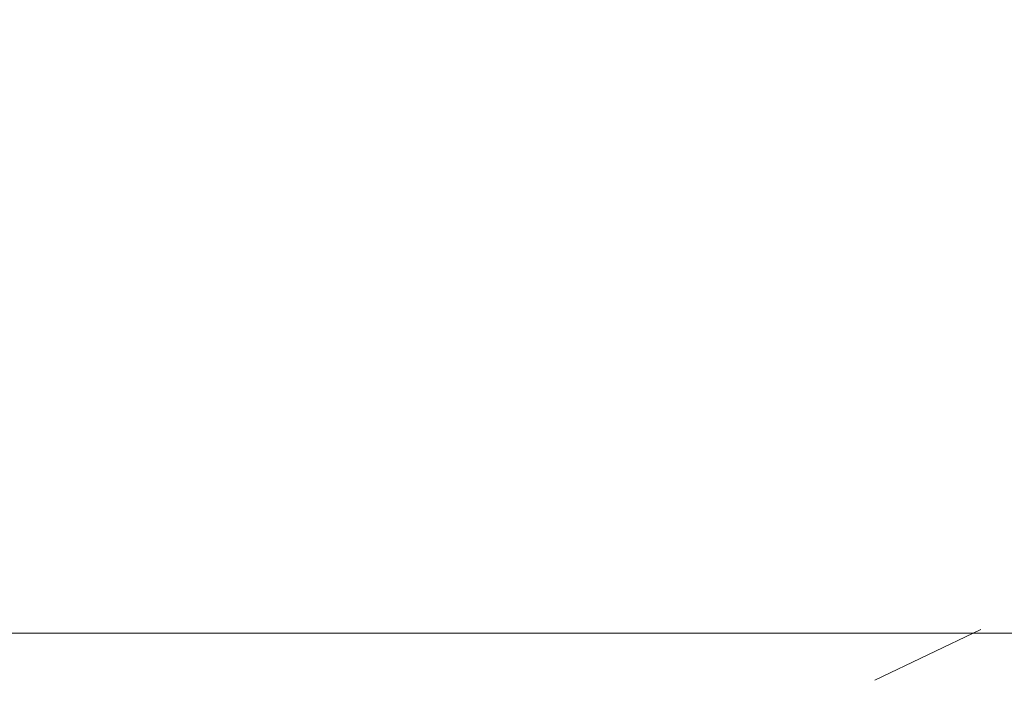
# Model space of a CAD drawing. Header units: millimetres. Extents: x -6861 to -4784, y 84 to 6892.
# Tile 152 of 200: x -5049.602 to -5048.721, y 351.452 to 352.049. Entities that reach past the tile are written whole.
import ezdxf

# ---------------------------------------------------------------- set-up
doc = ezdxf.new("R2010")
doc.units = ezdxf.units.MM
doc.layers.add('A-DETL-GENF', color=7, linetype='Continuous', lineweight=9)
doc.layers.add('E-LITE-EQPM', color=7, linetype='Continuous', lineweight=20)

# ---------------------------------------------------------------- blocks, each defined once
blk = doc.blocks.new('01 PODIUM EMPOTRADO CON MARCO 3_glb - PODIUM EMPOTRADO CON MARCO 3_dwg_NS-2254 ÍßÁ_1_5Ð_$$_É_îAÔO-V9-Lateral_PDF')
at = {"lineweight": 9}
blk.add_line((-3236.13944, 351.45802), (-3236.04449, 351.50333), dxfattribs=at)
blk = doc.blocks.new('01 PODIUM EMPOTRADO CON MARCO 3_glb - UNO  WHITE_GOLD DOWNLIGHT EMPOTRABLE-659121-Lateral_PDF')
blk.add_blockref('01 PODIUM EMPOTRADO CON MARCO 3_glb - PODIUM EMPOTRADO CON MARCO 3_dwg_NS-2254 ÍßÁ_1_5Ð_$$_É_îAÔO-V9-Lateral_PDF', (0, 0))

msp = doc.modelspace()

# ---------------------------------------------------------------- hatches: boundary and pattern name
at = {"layer": 'A-DETL-GENF', "true_color": 0xaaaaaa}
h = msp.add_hatch(dxfattribs=at)
h.set_pattern_fill('FP_2', color=253, style=0, pattern_type=2)
h.set_pattern_definition([(45, (-4840.205, 277.281), (-10.6066, 10.6066), []), (135, (-4840.205, 277.281), (-10.6066, -10.6066), [])])
h.paths.add_polyline_path([(-5061.65684, 150), (-4823.75684, 150), (-4823.75684, 450), (-5061.65684, 450), (-5061.65684, 351.5), (-4866.65684, 351.5), (-4866.65684, 248.5), (-5061.65684, 248.5), (-5061.65684, 159.16279)])

# ---------------------------------------------------------------- linework, layer by layer
at = {"layer": 'E-LITE-EQPM', "color": 253, "true_color": 0xaaaaaa}
msp.add_line((-5061.65684, 351.5), (-4866.65684, 351.5), dxfattribs=at)

# ---------------------------------------------------------------- block references
at = {"layer": 'E-LITE-EQPM'}
msp.add_blockref('01 PODIUM EMPOTRADO CON MARCO 3_glb - UNO  WHITE_GOLD DOWNLIGHT EMPOTRABLE-659121-Lateral_PDF', (-1812.69701, 0), dxfattribs=at)

doc.saveas('drawing.dxf')
